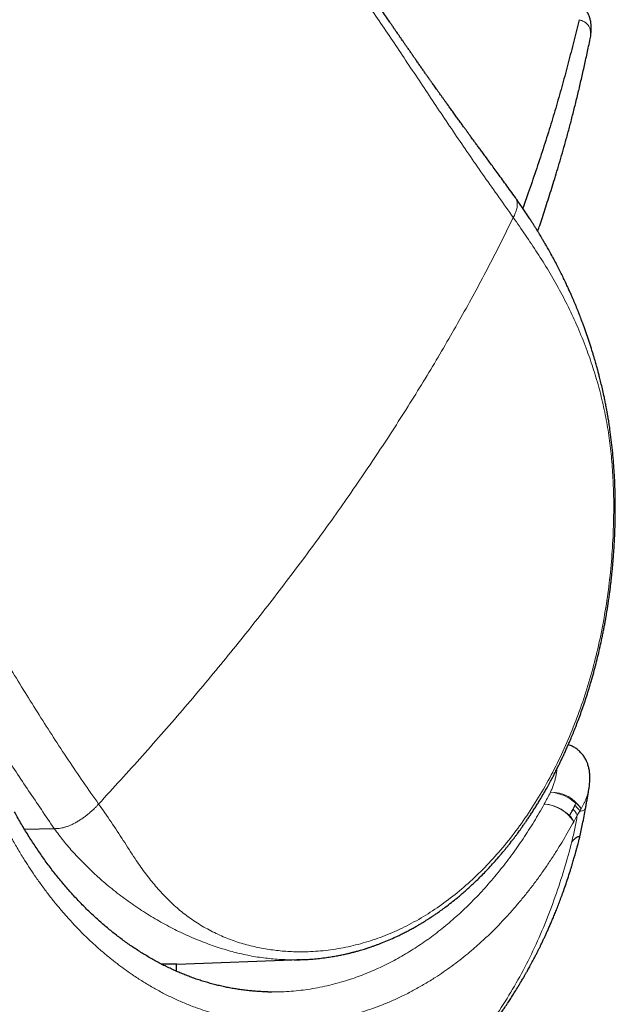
# Model space of a CAD drawing. Header units: millimetres. Extents: x 8 to 1329, y 12 to 1074.
# Tile 21 of 256: x 277 to 305, y 781 to 829. Entities that reach past the tile are written whole.
import ezdxf

# ---------------------------------------------------------------- set-up
doc = ezdxf.new("R2010")
doc.units = ezdxf.units.MM

msp = doc.modelspace()

# ---------------------------------------------------------------- linework, layer by layer
at = {"color": 7, "linetype": 'Continuous', "lineweight": 30}
for p, q in [((303.969, 791.742), (303.967, 791.731)), ((284.113, 783.288), (290.097, 783.503)), ((283.373, 783.287), (283.387, 783.286)), ((284.093, 782.943), (284.093, 783.288))]:
    msp.add_line(p, q, dxfattribs=at)
at = {"color": 252, "linetype": 'Continuous', "lineweight": 0}
for p, q in [((303.026, 790.441), (303.199, 790.745)), ((303.289, 790.923), (303.336, 791.031)), ((303.588, 790.762), (303.527, 790.648)), ((303.406, 790.459), (303.232, 790.146)), ((276.774, 789.786), (278.206, 789.82)), ((276.781, 789.773), (278.214, 789.809)), ((278.214, 789.809), (278.206, 789.82))]:
    msp.add_line(p, q, dxfattribs=at)
at = {"color": 7, "linetype": 'Continuous', "lineweight": 30, "flags": 128}
msp.add_lwpolyline([(289.549, 783.496), (289.578, 783.496), (289.584, 783.496), (289.585, 783.496), (289.585, 783.496), (289.585, 783.496), (289.585, 783.496), (289.585, 783.496)], dxfattribs=at)
at = {"color": 252, "linetype": 'Continuous', "lineweight": 0}
for centre, radius, start, end in [((280.375, 802.633), 24.395, 331.5108, 333.0171), ((302.149, 789.874), 1.691, 31.6637, 91.1737), ((301.948, 789.519), 2.053, 47.467, 85.3688), ((301.663, 789.139), 1.865, 32.715, 85.2889), ((301.648, 789.036), 1.969, 45.5628, 85.1025), ((280.74, 802.536), 25.357, 331.5108, 333.0171), ((302.848, 790.322), 0.861, 30.6955, 55.4532), ((302.339, 789.743), 0.979, 24.3154, 45.473)]:
    msp.add_arc(centre, radius, start, end, dxfattribs=at)
at = {"color": 7, "linetype": 'Continuous', "lineweight": 30}
for points, knots in [([(300.422, 820.21), (300.343, 820.32), (300.189, 820.535), (299.964, 820.845), (299.751, 821.137), (299.55, 821.411), (299.362, 821.667), (299.189, 821.901), (299.031, 822.115), (298.888, 822.309), (298.756, 822.488), (298.636, 822.652), (298.531, 822.795), (298.442, 822.916), (298.367, 823.019), (298.3, 823.111), (298.241, 823.192), (298.191, 823.26), (298.155, 823.309), (298.13, 823.343), (298.114, 823.365), (298.097, 823.389), (298.075, 823.418), (298.046, 823.458), (298.011, 823.507), (297.971, 823.561), (297.903, 823.655), (297.807, 823.787), (297.682, 823.959), (297.553, 824.138), (297.444, 824.288), (297.356, 824.41), (297.295, 824.494), (297.241, 824.57), (297.201, 824.626), (297.173, 824.664), (297.155, 824.689), (297.139, 824.711), (297.12, 824.738), (297.095, 824.773), (297.063, 824.817), (297.026, 824.869), (296.984, 824.928), (296.94, 824.988), (296.898, 825.048), (296.857, 825.106), (296.796, 825.191), (296.719, 825.299), (296.631, 825.422), (296.557, 825.527), (296.494, 825.615), (296.441, 825.691), (296.4, 825.748), (296.371, 825.79), (296.347, 825.823), (296.321, 825.86), (296.289, 825.905), (296.252, 825.958), (296.211, 826.016), (296.169, 826.076), (296.107, 826.164), (296.025, 826.28), (295.923, 826.426), (295.834, 826.552), (295.762, 826.656), (295.706, 826.735), (295.651, 826.814), (295.6, 826.887), (295.557, 826.949), (295.525, 826.995), (295.504, 827.025), (295.488, 827.048), (295.471, 827.073), (295.447, 827.107), (295.416, 827.151), (295.378, 827.207), (295.315, 827.297), (295.234, 827.414), (295.138, 827.551), (295.052, 827.676), (294.973, 827.79), (294.896, 827.901), (294.82, 828.012), (294.743, 828.123), (294.68, 828.214), (294.63, 828.286), (294.593, 828.34), (294.561, 828.387), (294.532, 828.43), (294.501, 828.473), (294.465, 828.526), (294.422, 828.589), (294.37, 828.665), (294.267, 828.814), (294.118, 829.032), (293.925, 829.312), (293.762, 829.55), (293.628, 829.745), (293.526, 829.894), (293.431, 830.033), (293.354, 830.146), (293.293, 830.235), (293.247, 830.303), (293.206, 830.362), (293.172, 830.412), (293.14, 830.458), (293.105, 830.509), (293.061, 830.573), (293.011, 830.647), (292.955, 830.728), (292.895, 830.817), (292.83, 830.911), (292.764, 831.008), (292.699, 831.104), (292.577, 831.281), (292.402, 831.538), (292.174, 831.872), (291.977, 832.161), (291.805, 832.413), (291.655, 832.633), (291.495, 832.867), (291.326, 833.115), (291.162, 833.356), (291.004, 833.588), (290.854, 833.809), (290.704, 834.029), (290.559, 834.242), (290.425, 834.438), (290.303, 834.618), (290.191, 834.783), (290.085, 834.938), (289.985, 835.085), (289.892, 835.223), (289.804, 835.352), (289.719, 835.477), (289.616, 835.629), (289.49, 835.815), (289.338, 836.039), (289.176, 836.279), (289.013, 836.52), (288.85, 836.761), (288.689, 837.001), (288.552, 837.204), (288.446, 837.363), (288.373, 837.471), (288.308, 837.569), (288.25, 837.655), (288.203, 837.725), (288.167, 837.779), (288.139, 837.82), (288.115, 837.856), (288.095, 837.886), (288.079, 837.911), (288.066, 837.93), (288.056, 837.945), (288.047, 837.958), (288.037, 837.974), (288.019, 838), (287.991, 838.042), (287.952, 838.102), (287.901, 838.177), (287.844, 838.263), (287.78, 838.36), (287.71, 838.465), (287.631, 838.583), (287.545, 838.713), (287.451, 838.855), (287.386, 838.954), (287.352, 839.005)], [0, 0, 0, 0, 0.01647, 0.032079, 0.04683, 0.060726, 0.073767, 0.085955, 0.096666, 0.106621, 0.115819, 0.124262, 0.131951, 0.137783, 0.143093, 0.147879, 0.152097, 0.155622, 0.158449, 0.159787, 0.160882, 0.161929, 0.163473, 0.165546, 0.168149, 0.1711, 0.17405, 0.18298, 0.191834, 0.201113, 0.211061, 0.215651, 0.220311, 0.224352, 0.227575, 0.229183, 0.230468, 0.231455, 0.232778, 0.234705, 0.236981, 0.239756, 0.242995, 0.246257, 0.249413, 0.252461, 0.255403, 0.262941, 0.269671, 0.274996, 0.279667, 0.283675, 0.28702, 0.288804, 0.290362, 0.292262, 0.29468, 0.297588, 0.300692, 0.303916, 0.307259, 0.314651, 0.322467, 0.330589, 0.334766, 0.339019, 0.343349, 0.347388, 0.350703, 0.353295, 0.354632, 0.355645, 0.356872, 0.358673, 0.361048, 0.363997, 0.3675, 0.375448, 0.382767, 0.389458, 0.395519, 0.400952, 0.407316, 0.413258, 0.418792, 0.421918, 0.424875, 0.427423, 0.429498, 0.431678, 0.434453, 0.437856, 0.441888, 0.446549, 0.461784, 0.476774, 0.491514, 0.500051, 0.508096, 0.515534, 0.522367, 0.526273, 0.529947, 0.533184, 0.535842, 0.537921, 0.540663, 0.544088, 0.548193, 0.552435, 0.557221, 0.562407, 0.567595, 0.572762, 0.577908, 0.596113, 0.614049, 0.631748, 0.642871, 0.65473, 0.667326, 0.680658, 0.694727, 0.706298, 0.718323, 0.730426, 0.741957, 0.752902, 0.762292, 0.771204, 0.779637, 0.787593, 0.79507, 0.80207, 0.808649, 0.815407, 0.826716, 0.838867, 0.851859, 0.865691, 0.878087, 0.891088, 0.904693, 0.911143, 0.917031, 0.922321, 0.927012, 0.931106, 0.93365, 0.935893, 0.937834, 0.939473, 0.940811, 0.941848, 0.942583, 0.943229, 0.943992, 0.945127, 0.947525, 0.950759, 0.954829, 0.959734, 0.964796, 0.970518, 0.976899, 0.98394, 0.991641, 1, 1, 1, 1]), ([(304.015, 827.79), (304.015, 827.792), (304.025, 827.835), (304.04, 827.919), (304.059, 828.042), (304.07, 828.155), (304.077, 828.262), (304.08, 828.362), (304.077, 828.459), (304.07, 828.553), (304.058, 828.644), (304.042, 828.732), (304.021, 828.817), (304, 828.889), (303.979, 828.946), (303.962, 828.991), (303.937, 829.047), (303.905, 829.113), (303.861, 829.188), (303.813, 829.259), (303.76, 829.327), (303.703, 829.391), (303.642, 829.451), (303.578, 829.507), (303.51, 829.559), (303.439, 829.606), (303.365, 829.648), (303.288, 829.686), (303.209, 829.72), (303.134, 829.746), (303.068, 829.765), (303.001, 829.781), (302.948, 829.792), (302.914, 829.797), (302.908, 829.798)], [0, 0, 0, 0, 0.002141, 0.053141, 0.102325, 0.149877, 0.189921, 0.230061, 0.268134, 0.304709, 0.34006, 0.374419, 0.407971, 0.440871, 0.459852, 0.477667, 0.494964, 0.527406, 0.559714, 0.591862, 0.623888, 0.655825, 0.687711, 0.719588, 0.751497, 0.783482, 0.815587, 0.847855, 0.880332, 0.91306, 0.936997, 0.959512, 0.993208, 1, 1, 1, 1]), ([(303.49, 828.775), (303.405, 828.429), (303.235, 827.737), (302.97, 826.7), (302.694, 825.667), (302.404, 824.64), (302.091, 823.601), (301.759, 822.55), (301.408, 821.488), (301.081, 820.536), (300.867, 819.94), (300.779, 819.694)], [0, 0, 0, 0, 0.112344, 0.224746, 0.337169, 0.449611, 0.562095, 0.680414, 0.798783, 0.917197, 1, 1, 1, 1]), ([(301.498, 818.587), (301.53, 818.682), (301.606, 818.904), (301.726, 819.261), (301.86, 819.669), (301.999, 820.1), (302.141, 820.546), (302.284, 821.007), (302.428, 821.481), (302.576, 821.977), (302.725, 822.496), (302.877, 823.037), (303.031, 823.601), (303.184, 824.187), (303.337, 824.796), (303.49, 825.427), (303.64, 826.075), (303.788, 826.739), (303.91, 827.3), (303.982, 827.642), (304.007, 827.757)], [0, 0, 0, 0, 0.031589, 0.074302, 0.119585, 0.167443, 0.217881, 0.267806, 0.320038, 0.374585, 0.431456, 0.49064, 0.55211, 0.61583, 0.681759, 0.749831, 0.819943, 0.890672, 0.963122, 1, 1, 1, 1]), ([(304.006, 827.757), (304.009, 827.768), (304.012, 827.779), (304.014, 827.79), (304.014, 827.79)], [0, 0, 0, 0, 0.976992, 1, 1, 1, 1]), ([(289.764, 783.494), (289.861, 783.495), (290.06, 783.496), (290.362, 783.509), (290.673, 783.53), (290.993, 783.56), (291.256, 783.593), (291.459, 783.623), (291.596, 783.645), (291.727, 783.667), (291.849, 783.689), (291.961, 783.711), (292.069, 783.733), (292.171, 783.755), (292.266, 783.776), (292.348, 783.795), (292.417, 783.811), (292.473, 783.825), (292.521, 783.837), (292.564, 783.848), (292.611, 783.86), (292.667, 783.874), (292.737, 783.893), (292.82, 783.916), (292.918, 783.943), (293.028, 783.976), (293.153, 784.014), (293.29, 784.057), (293.435, 784.105), (293.584, 784.157), (293.731, 784.21), (293.876, 784.264), (294.083, 784.344), (294.347, 784.454), (294.631, 784.58), (294.871, 784.695), (295.071, 784.794), (295.265, 784.894), (295.451, 784.995), (295.625, 785.092), (295.786, 785.185), (295.91, 785.26), (296.004, 785.317), (296.069, 785.358), (296.131, 785.396), (296.189, 785.433), (296.242, 785.467), (296.286, 785.496), (296.32, 785.518), (296.345, 785.534), (296.369, 785.55), (296.398, 785.569), (296.439, 785.596), (296.492, 785.632), (296.558, 785.677), (296.636, 785.731), (296.725, 785.793), (296.825, 785.864), (296.933, 785.943), (297.109, 786.073), (297.342, 786.251), (297.599, 786.459), (297.817, 786.643), (298, 786.801), (298.174, 786.957), (298.34, 787.111), (298.519, 787.28), (298.715, 787.471), (298.932, 787.691), (299.157, 787.927), (299.389, 788.181), (299.581, 788.398), (299.732, 788.574), (299.838, 788.7), (299.938, 788.822), (300.029, 788.934), (300.109, 789.034), (300.179, 789.122), (300.237, 789.197), (300.286, 789.26), (300.326, 789.312), (300.358, 789.354), (300.387, 789.392), (300.417, 789.432), (300.452, 789.479), (300.494, 789.536), (300.547, 789.607), (300.612, 789.696), (300.69, 789.803), (300.776, 789.925), (300.869, 790.057), (300.966, 790.198), (301.067, 790.347), (301.174, 790.51), (301.287, 790.683), (301.401, 790.863), (301.512, 791.042), (301.618, 791.217), (301.739, 791.42), (301.872, 791.651), (302.014, 791.905), (302.145, 792.146), (302.265, 792.372), (302.374, 792.584), (302.473, 792.781), (302.56, 792.958), (302.639, 793.122), (302.715, 793.283), (302.794, 793.454), (302.877, 793.636), (302.962, 793.829), (303.057, 794.049), (303.162, 794.298), (303.275, 794.577), (303.392, 794.874), (303.511, 795.189), (303.63, 795.521), (303.749, 795.864), (303.863, 796.211), (303.972, 796.557), (304.083, 796.93), (304.196, 797.33), (304.308, 797.754), (304.411, 798.169), (304.505, 798.574), (304.579, 798.913), (304.635, 799.188), (304.677, 799.398), (304.715, 799.597), (304.749, 799.782), (304.779, 799.951), (304.805, 800.102), (304.825, 800.224), (304.841, 800.32), (304.852, 800.39), (304.862, 800.449), (304.869, 800.495), (304.875, 800.537), (304.883, 800.589), (304.894, 800.661), (304.908, 800.754), (304.925, 800.868), (304.944, 801.002), (304.965, 801.158), (304.988, 801.335), (305.012, 801.533), (305.038, 801.752), (305.064, 801.987), (305.088, 802.229), (305.117, 802.536), (305.147, 802.899), (305.176, 803.312), (305.198, 803.704), (305.214, 804.072), (305.225, 804.417), (305.232, 804.719), (305.235, 804.98), (305.236, 805.209), (305.236, 805.438), (305.234, 805.671), (305.229, 805.909), (305.221, 806.22), (305.207, 806.607), (305.181, 807.073), (305.146, 807.554), (305.101, 808.047), (305.045, 808.55), (304.994, 808.935), (304.956, 809.196), (304.936, 809.325), (304.918, 809.442), (304.901, 809.543), (304.887, 809.624), (304.877, 809.687), (304.868, 809.734), (304.862, 809.772), (304.856, 809.804), (304.85, 809.838), (304.842, 809.883), (304.831, 809.947), (304.815, 810.028), (304.797, 810.127), (304.768, 810.274), (304.731, 810.461), (304.678, 810.714), (304.616, 810.989), (304.547, 811.283), (304.492, 811.504), (304.452, 811.66), (304.428, 811.752), (304.406, 811.833), (304.389, 811.9), (304.373, 811.958), (304.354, 812.025), (304.33, 812.114), (304.298, 812.229), (304.259, 812.365), (304.213, 812.519), (304.164, 812.682), (304.091, 812.921), (303.992, 813.229), (303.886, 813.543), (303.799, 813.791), (303.734, 813.972), (303.672, 814.142), (303.614, 814.295), (303.563, 814.43), (303.517, 814.547), (303.481, 814.641), (303.452, 814.714), (303.429, 814.77), (303.408, 814.823), (303.385, 814.879), (303.359, 814.943), (303.329, 815.014), (303.292, 815.105), (303.244, 815.218), (303.186, 815.354), (303.121, 815.503), (303.045, 815.675), (302.956, 815.871), (302.855, 816.088), (302.746, 816.318), (302.627, 816.561), (302.5, 816.814), (302.312, 817.176), (302.144, 817.486), (302, 817.74), (301.943, 817.84), (301.893, 817.927), (301.851, 817.999), (301.819, 818.054), (301.795, 818.094), (301.777, 818.126), (301.758, 818.158), (301.733, 818.199), (301.703, 818.251), (301.662, 818.318), (301.611, 818.404), (301.547, 818.508), (301.476, 818.623), (301.397, 818.75), (301.311, 818.887), (301.217, 819.034), (301.112, 819.196), (300.995, 819.374), (300.865, 819.568), (300.726, 819.773), (300.578, 819.989), (300.475, 820.134), (300.422, 820.209)], [0, 0, 0, 0, 0.007796, 0.015899, 0.024309, 0.033026, 0.04205, 0.045901, 0.04976, 0.053389, 0.056754, 0.059856, 0.062694, 0.065695, 0.068331, 0.070604, 0.072512, 0.074057, 0.07532, 0.076499, 0.077669, 0.079229, 0.081174, 0.083503, 0.086218, 0.089318, 0.092802, 0.096671, 0.100875, 0.105092, 0.109262, 0.113386, 0.117463, 0.126889, 0.136055, 0.141974, 0.14778, 0.153473, 0.159017, 0.164187, 0.168945, 0.173292, 0.175363, 0.177326, 0.179181, 0.180927, 0.182565, 0.18396, 0.184954, 0.185636, 0.186259, 0.187148, 0.188302, 0.189968, 0.191991, 0.194369, 0.197103, 0.200192, 0.203631, 0.207156, 0.21655, 0.225508, 0.231639, 0.237548, 0.243234, 0.248699, 0.254009, 0.261034, 0.26842, 0.276165, 0.28427, 0.292735, 0.296573, 0.30048, 0.304207, 0.307557, 0.310532, 0.313087, 0.315279, 0.317109, 0.318576, 0.319753, 0.320747, 0.321871, 0.323189, 0.324794, 0.326687, 0.329288, 0.332288, 0.335689, 0.33949, 0.343222, 0.347272, 0.351641, 0.356328, 0.361155, 0.365832, 0.370354, 0.374722, 0.381508, 0.387884, 0.393851, 0.39941, 0.40456, 0.409301, 0.413635, 0.417285, 0.421054, 0.425064, 0.429315, 0.433807, 0.438539, 0.444534, 0.450876, 0.457564, 0.464598, 0.471977, 0.479558, 0.487168, 0.494618, 0.501907, 0.511114, 0.52005, 0.528716, 0.537112, 0.545239, 0.549683, 0.554039, 0.558151, 0.561919, 0.565343, 0.568423, 0.571158, 0.57276, 0.574214, 0.575426, 0.576306, 0.577007, 0.577966, 0.579462, 0.581353, 0.58364, 0.586322, 0.589466, 0.593021, 0.596988, 0.601366, 0.606154, 0.611053, 0.615823, 0.624485, 0.632687, 0.640429, 0.647711, 0.654533, 0.660895, 0.665572, 0.670005, 0.674492, 0.67909, 0.6838, 0.688622, 0.69751, 0.706753, 0.716312, 0.726121, 0.736183, 0.746499, 0.74931, 0.751971, 0.754325, 0.756371, 0.758109, 0.759259, 0.760219, 0.760989, 0.761569, 0.762136, 0.763059, 0.76435, 0.766008, 0.768034, 0.770387, 0.775014, 0.779486, 0.785965, 0.792069, 0.797709, 0.799794, 0.801793, 0.803512, 0.804888, 0.805957, 0.807177, 0.80914, 0.811563, 0.814445, 0.817788, 0.821338, 0.824864, 0.83308, 0.841162, 0.845234, 0.849267, 0.853028, 0.856399, 0.85938, 0.86197, 0.864169, 0.865644, 0.866836, 0.86792, 0.869179, 0.870614, 0.872228, 0.87402, 0.876775, 0.879866, 0.883295, 0.88702, 0.891742, 0.896775, 0.902117, 0.907771, 0.913736, 0.919977, 0.933443, 0.936094, 0.938626, 0.940778, 0.94254, 0.943913, 0.944897, 0.945534, 0.946281, 0.947313, 0.948599, 0.95014, 0.952404, 0.955052, 0.958003, 0.961235, 0.964748, 0.968542, 0.972616, 0.97742, 0.982561, 0.988039, 0.993853, 1, 1, 1, 1]), ([(303.969, 791.742), (303.975, 791.779), (303.987, 791.858), (304.001, 791.983), (304.011, 792.109), (304.014, 792.231), (304.012, 792.343), (304.006, 792.45), (303.995, 792.553), (303.979, 792.652), (303.959, 792.748), (303.935, 792.84), (303.909, 792.923), (303.88, 792.999), (303.85, 793.07), (303.812, 793.147), (303.768, 793.226), (303.716, 793.306), (303.66, 793.381), (303.599, 793.453), (303.534, 793.52), (303.466, 793.582), (303.394, 793.639), (303.319, 793.691), (303.242, 793.738), (303.161, 793.78), (303.079, 793.816), (303.015, 793.84), (302.979, 793.85), (302.972, 793.852)], [0, 0, 0, 0, 0.045361, 0.096369, 0.151632, 0.198743, 0.243772, 0.286898, 0.328328, 0.368269, 0.406923, 0.444474, 0.48109, 0.509626, 0.539526, 0.570796, 0.607541, 0.644005, 0.680101, 0.71583, 0.751209, 0.78626, 0.821013, 0.855499, 0.889755, 0.923817, 0.957723, 0.991514, 1, 1, 1, 1]), ([(303.803, 790.783), (303.815, 790.85), (303.839, 790.983), (303.873, 791.181), (303.906, 791.374), (303.937, 791.556), (303.957, 791.674), (303.967, 791.731)], [0, 0, 0, 0, 0.213244, 0.426091, 0.628354, 0.82039, 1, 1, 1, 1]), ([(288.498, 781.948), (288.427, 781.95), (288.273, 781.954), (288.035, 781.967), (287.783, 781.985), (287.532, 782.01), (287.281, 782.04), (287.03, 782.076), (286.781, 782.118), (286.531, 782.165), (286.283, 782.218), (286.034, 782.277), (285.787, 782.341), (285.541, 782.411), (285.295, 782.486), (285.051, 782.567), (284.808, 782.653), (284.566, 782.745), (284.325, 782.842), (284.085, 782.945), (283.846, 783.054), (283.608, 783.167), (283.372, 783.286), (283.137, 783.411), (282.903, 783.541), (282.672, 783.675), (282.443, 783.815), (282.214, 783.96), (281.987, 784.111), (281.761, 784.267), (281.536, 784.428), (281.314, 784.594), (281.094, 784.765), (280.877, 784.939), (280.662, 785.119), (280.449, 785.303), (280.236, 785.494), (280.026, 785.689), (279.819, 785.888), (279.613, 786.093), (279.41, 786.301), (279.209, 786.515), (279.01, 786.734), (278.814, 786.956), (278.621, 787.183), (278.43, 787.414), (278.242, 787.65), (278.055, 787.891), (277.871, 788.136), (277.69, 788.386), (277.512, 788.639), (277.337, 788.896), (277.166, 789.156), (276.997, 789.42), (276.832, 789.688), (276.668, 789.96), (276.509, 790.236), (276.383, 790.458), (276.313, 790.589), (276.293, 790.625)], [0, 0, 0, 0, 0.015102, 0.033165, 0.051242, 0.069335, 0.087416, 0.1054, 0.123404, 0.141419, 0.159438, 0.177452, 0.195451, 0.213428, 0.231374, 0.249297, 0.267156, 0.285108, 0.303029, 0.320925, 0.338802, 0.356666, 0.374525, 0.392384, 0.410243, 0.428046, 0.445727, 0.463478, 0.481276, 0.4991, 0.516926, 0.534724, 0.552471, 0.570147, 0.587558, 0.605292, 0.622995, 0.640673, 0.658334, 0.675985, 0.693634, 0.711287, 0.728949, 0.746629, 0.764204, 0.781779, 0.799413, 0.817089, 0.834785, 0.852485, 0.870163, 0.887801, 0.905385, 0.922816, 0.940439, 0.958038, 0.975621, 0.993194, 1, 1, 1, 1]), ([(303.523, 789.41), (303.57, 789.618), (303.67, 790.074), (303.756, 790.534), (303.802, 790.783)], [0, 0, 0, 0, 0.4583906, 1, 1, 1, 1]), ([(292.134, 773.617), (292.159, 773.634), (292.212, 773.669), (292.293, 773.722), (292.373, 773.775), (292.447, 773.825), (292.51, 773.868), (292.561, 773.902), (292.602, 773.93), (292.641, 773.957), (292.682, 773.985), (292.729, 774.017), (292.788, 774.058), (292.86, 774.108), (292.945, 774.167), (293.034, 774.23), (293.121, 774.292), (293.198, 774.347), (293.265, 774.395), (293.329, 774.441), (293.403, 774.495), (293.493, 774.561), (293.597, 774.638), (293.703, 774.717), (293.805, 774.794), (293.902, 774.868), (293.986, 774.932), (294.054, 774.984), (294.1, 775.02), (294.137, 775.048), (294.169, 775.074), (294.205, 775.102), (294.247, 775.134), (294.303, 775.178), (294.375, 775.236), (294.465, 775.308), (294.566, 775.389), (294.674, 775.477), (294.788, 775.57), (294.893, 775.658), (294.989, 775.739), (295.075, 775.811), (295.16, 775.884), (295.241, 775.953), (295.311, 776.014), (295.372, 776.068), (295.445, 776.132), (295.535, 776.211), (295.645, 776.309), (295.762, 776.415), (295.872, 776.516), (295.973, 776.609), (296.057, 776.688), (296.136, 776.761), (296.202, 776.824), (296.252, 776.872), (296.291, 776.909), (296.326, 776.943), (296.365, 776.98), (296.413, 777.026), (296.469, 777.081), (296.531, 777.142), (296.598, 777.207), (296.667, 777.276), (296.737, 777.346), (296.807, 777.417), (296.879, 777.489), (296.949, 777.561), (297.011, 777.624), (297.061, 777.676), (297.098, 777.714), (297.129, 777.747), (297.165, 777.785), (297.214, 777.836), (297.281, 777.907), (297.361, 777.992), (297.448, 778.086), (297.538, 778.183), (297.628, 778.283), (297.72, 778.384), (297.811, 778.487), (297.897, 778.584), (297.971, 778.669), (298.032, 778.739), (298.079, 778.794), (298.118, 778.839), (298.157, 778.885), (298.203, 778.94), (298.258, 779.005), (298.32, 779.078), (298.382, 779.153), (298.446, 779.23), (298.507, 779.305), (298.566, 779.377), (298.63, 779.457), (298.699, 779.543), (298.771, 779.635), (298.838, 779.72), (298.9, 779.799), (298.958, 779.875), (299.019, 779.953), (299.089, 780.047), (299.173, 780.157), (299.268, 780.285), (299.367, 780.42), (299.467, 780.558), (299.568, 780.699), (299.658, 780.827), (299.735, 780.939), (299.799, 781.03), (299.856, 781.114), (299.906, 781.189), (299.95, 781.253), (299.988, 781.311), (300.029, 781.373), (300.078, 781.446), (300.137, 781.536), (300.201, 781.635), (300.268, 781.739), (300.336, 781.845), (300.433, 782.001), (300.56, 782.205), (300.68, 782.406), (300.766, 782.551), (300.816, 782.637), (300.861, 782.714), (300.899, 782.781), (300.933, 782.842), (300.968, 782.903), (301.009, 782.976), (301.057, 783.063), (301.114, 783.164), (301.174, 783.276), (301.237, 783.392), (301.304, 783.519), (301.375, 783.656), (301.451, 783.802), (301.523, 783.946), (301.592, 784.084), (301.653, 784.208), (301.705, 784.317), (301.759, 784.43), (301.819, 784.558), (301.889, 784.708), (301.963, 784.871), (302.042, 785.048), (302.127, 785.242), (302.215, 785.448), (302.305, 785.666), (302.399, 785.897), (302.496, 786.143), (302.596, 786.406), (302.7, 786.69), (302.81, 786.998), (302.922, 787.328), (303.014, 787.61), (303.084, 787.832), (303.131, 787.985), (303.173, 788.124), (303.21, 788.251), (303.243, 788.362), (303.271, 788.459), (303.294, 788.543), (303.314, 788.615), (303.331, 788.674), (303.344, 788.723), (303.353, 788.755), (303.359, 788.776), (303.363, 788.792), (303.37, 788.817), (303.381, 788.856), (303.395, 788.911), (303.416, 788.989), (303.443, 789.092), (303.477, 789.223), (303.505, 789.331), (303.521, 789.396), (303.524, 789.409)], [0, 0, 0, 0, 0.004789, 0.010086, 0.015608, 0.020596, 0.024841, 0.028075, 0.03068, 0.033015, 0.035695, 0.03873, 0.042116, 0.047103, 0.05258, 0.058549, 0.064495, 0.069531, 0.073665, 0.077687, 0.081965, 0.08823, 0.095247, 0.102495, 0.109194, 0.115457, 0.12174, 0.125804, 0.128903, 0.130995, 0.13303, 0.135427, 0.138185, 0.141304, 0.146603, 0.152699, 0.15955, 0.166844, 0.174517, 0.182567, 0.188202, 0.194008, 0.199986, 0.205611, 0.21038, 0.21437, 0.218292, 0.22541, 0.23289, 0.24104, 0.249928, 0.255892, 0.262126, 0.267787, 0.27245, 0.276113, 0.278571, 0.280746, 0.283522, 0.286911, 0.290913, 0.295442, 0.300329, 0.30529, 0.310324, 0.315432, 0.320612, 0.325867, 0.330844, 0.334123, 0.336836, 0.338984, 0.340978, 0.344867, 0.349811, 0.35581, 0.362648, 0.369355, 0.375816, 0.383115, 0.390072, 0.396687, 0.402756, 0.407108, 0.410711, 0.413567, 0.416142, 0.419755, 0.424486, 0.428988, 0.434118, 0.43921, 0.444078, 0.448723, 0.453144, 0.45948, 0.465301, 0.470701, 0.475701, 0.480311, 0.485137, 0.490548, 0.49783, 0.505932, 0.514337, 0.522846, 0.531459, 0.540176, 0.546105, 0.551743, 0.556787, 0.561236, 0.56509, 0.568351, 0.571563, 0.576089, 0.581455, 0.5875, 0.59364, 0.599824, 0.606052, 0.620828, 0.635409, 0.640652, 0.645653, 0.650043, 0.653815, 0.656981, 0.6603, 0.664213, 0.669206, 0.674921, 0.68131, 0.68781, 0.694253, 0.702388, 0.710428, 0.718373, 0.726048, 0.732836, 0.738686, 0.743596, 0.751213, 0.759265, 0.767856, 0.777285, 0.787568, 0.798704, 0.809986, 0.822053, 0.834898, 0.84851, 0.862872, 0.878903, 0.895735, 0.913349, 0.921671, 0.929335, 0.936324, 0.942643, 0.948296, 0.953039, 0.957193, 0.960758, 0.963738, 0.966134, 0.967947, 0.968635, 0.969216, 0.970359, 0.972308, 0.975061, 0.978618, 0.983943, 0.990419, 0.998043, 1, 1, 1, 1]), ([(303.523, 789.409), (303.524, 789.411), (303.526, 789.415), (303.52, 789.422), (303.508, 789.428), (303.485, 789.43), (303.439, 789.419), (303.356, 789.374), (303.257, 789.299), (303.183, 789.218), (303.146, 789.178)], [0, 0, 0, 0, 0.057994, 0.165333, 0.256643, 0.33223, 0.524624, 0.695675, 0.85153, 1, 1, 1, 1]), ([(289.517, 783.497), (289.517, 783.497), (289.517, 783.497), (289.517, 783.497), (289.517, 783.497), (289.52, 783.497), (289.531, 783.497), (289.541, 783.496), (289.549, 783.496)], [0, 0, 0, 0, 0.000247, 0.001009, 0.003821, 0.032227, 0.282203, 1, 1, 1, 1]), ([(284.113, 783.289), (283.999, 783.285), (283.757, 783.278), (283.515, 783.283), (283.387, 783.286)], [0, 0, 0, 0, 0.468594, 1, 1, 1, 1]), ([(288.493, 781.948), (288.494, 781.948), (288.562, 781.945), (288.631, 781.946), (288.698, 781.948)], [0, 0, 0, 0, 0.016139, 1, 1, 1, 1])]:
    msp.add_open_spline(points, degree=3, knots=knots, dxfattribs=at)
at = {"color": 252, "linetype": 'Continuous', "lineweight": 0}
for points, knots in [([(287.247, 838.312), (287.569, 837.841), (288.213, 836.9), (289.196, 835.486), (290.186, 834.064), (291.058, 832.809), (291.81, 831.721), (292.44, 830.806), (293.071, 829.884), (293.705, 828.952), (294.339, 828.011), (294.977, 827.06), (295.619, 826.099), (296.267, 825.128), (296.922, 824.147), (297.585, 823.164), (298.255, 822.182), (298.935, 821.204), (299.627, 820.227), (300.09, 819.571), (300.322, 819.244)], [0, 0, 0, 0, 0.0784, 0.1568, 0.2352, 0.313601, 0.362881, 0.412161, 0.46144, 0.51072, 0.560001, 0.609282, 0.658561, 0.707839, 0.75712, 0.8064, 0.8548, 0.9032, 0.951599, 1, 1, 1, 1]), ([(304.014, 827.79), (304.024, 827.839), (304.04, 827.927), (304.049, 828.041), (304.049, 828.136), (304.04, 828.226), (304.021, 828.317), (303.987, 828.414), (303.943, 828.492), (303.894, 828.553), (303.851, 828.596), (303.802, 828.635), (303.742, 828.675), (303.67, 828.713), (303.583, 828.747), (303.521, 828.764), (303.489, 828.772)], [0, 0, 0, 0, 0.106846, 0.188804, 0.257412, 0.326273, 0.407087, 0.4884, 0.586867, 0.637987, 0.689314, 0.74086, 0.792589, 0.861082, 0.929957, 1, 1, 1, 1]), ([(300.322, 819.244), (300.339, 819.279), (300.374, 819.352), (300.422, 819.462), (300.463, 819.572), (300.494, 819.683), (300.512, 819.792), (300.517, 819.899), (300.508, 820.001), (300.484, 820.094), (300.455, 820.164), (300.428, 820.198), (300.421, 820.208)], [0, 0, 0, 0, 0.0955824, 0.1931129, 0.2937571, 0.3980063, 0.5057592, 0.6163928, 0.7288759, 0.841928, 0.9542102, 1, 1, 1, 1]), ([(280.349, 790.997), (281.059, 791.77), (282.478, 793.318), (284.518, 795.659), (286.486, 798.012), (288.375, 800.376), (290.182, 802.746), (291.904, 805.118), (293.538, 807.491), (295.082, 809.86), (296.536, 812.224), (297.896, 814.578), (299.168, 816.921), (299.938, 818.469), (300.322, 819.244)], [0, 0, 0, 0, 0.083285, 0.166609, 0.249933, 0.333251, 0.416634, 0.499952, 0.583236, 0.66657, 0.749918, 0.83328, 0.916646, 1, 1, 1, 1]), ([(300.322, 819.244), (300.518, 818.964), (300.91, 818.403), (301.483, 817.546), (302.035, 816.667), (302.556, 815.76), (303.039, 814.818), (303.484, 813.841), (303.87, 812.871), (304.2, 811.912), (304.476, 810.968), (304.709, 809.998), (304.895, 809.004), (305.03, 807.992), (305.116, 806.967), (305.159, 805.936), (305.163, 804.788), (305.118, 803.526), (305.009, 802.157), (304.84, 800.799), (304.611, 799.46), (304.323, 798.144), (303.974, 796.857), (303.567, 795.606), (303.102, 794.396), (302.582, 793.231), (302.01, 792.115), (301.389, 791.055), (300.72, 790.053), (300.006, 789.115), (299.251, 788.244), (298.457, 787.442), (297.629, 786.714), (296.77, 786.063), (295.882, 785.493), (294.969, 785.006), (294.037, 784.605), (293.089, 784.289), (292.129, 784.06), (291.162, 783.918), (290.272, 783.868), (289.463, 783.888), (288.738, 783.958), (288.019, 784.08), (287.307, 784.254), (286.606, 784.489), (285.921, 784.791), (285.254, 785.159), (284.631, 785.575), (284.056, 786.04), (283.529, 786.547), (283.028, 787.106), (282.552, 787.712), (282.055, 788.428), (281.533, 789.247), (280.954, 790.136), (280.551, 790.71), (280.349, 790.997)], [0, 0, 0, 0, 0.017858, 0.035718, 0.053574, 0.071434, 0.089295, 0.107149, 0.125002, 0.140631, 0.156258, 0.171879, 0.187508, 0.203133, 0.218753, 0.234382, 0.250011, 0.270841, 0.291674, 0.312507, 0.333339, 0.354169, 0.375003, 0.395839, 0.416671, 0.437503, 0.458336, 0.479169, 0.500002, 0.520835, 0.541668, 0.562501, 0.583333, 0.604165, 0.625, 0.645834, 0.666666, 0.687497, 0.70833, 0.729162, 0.749994, 0.765621, 0.781248, 0.796874, 0.812498, 0.828122, 0.843746, 0.85937, 0.874999, 0.888997, 0.902993, 0.916993, 0.930996, 0.944993, 0.963331, 0.981664, 1, 1, 1, 1]), ([(280.349, 790.997), (280.1, 791.35), (279.602, 792.057), (278.879, 793.128), (278.172, 794.205), (277.48, 795.288), (276.801, 796.376), (276.096, 797.532), (275.368, 798.757), (274.621, 800.053), (273.893, 801.352), (273.21, 802.608), (272.569, 803.82), (271.969, 804.987), (271.386, 806.156), (270.819, 807.326), (270.269, 808.498), (269.736, 809.67), (269.219, 810.843), (268.89, 811.624), (268.725, 812.015)], [0, 0, 0, 0, 0.052267, 0.104533, 0.1568, 0.209068, 0.261335, 0.3136, 0.3752, 0.436799, 0.498398, 0.559998, 0.614998, 0.669999, 0.725, 0.78, 0.835, 0.889999, 0.944999, 1, 1, 1, 1]), ([(266.578, 810.838), (266.854, 810.176), (267.405, 808.851), (268.303, 806.867), (269.249, 804.886), (270.248, 802.91), (271.296, 800.938), (272.371, 799.01), (273.474, 797.126), (274.597, 795.287), (275.765, 793.456), (276.974, 791.631), (277.795, 790.424), (278.206, 789.82)], [0, 0, 0, 0, 0.093297, 0.186613, 0.27995, 0.373301, 0.466661, 0.560018, 0.648038, 0.736051, 0.824048, 0.912031, 1, 1, 1, 1]), ([(302.114, 791.565), (302.141, 791.626), (302.196, 791.749), (302.265, 791.933), (302.324, 792.118), (302.37, 792.301), (302.402, 792.48), (302.417, 792.605), (302.419, 792.668), (302.419, 792.674)], [0, 0, 0, 0, 0.163376, 0.327526, 0.491865, 0.655953, 0.819521, 0.982509, 1, 1, 1, 1]), ([(303.967, 791.731), (303.96, 791.696), (303.946, 791.622), (303.916, 791.507), (303.879, 791.386), (303.834, 791.264), (303.783, 791.14), (303.725, 791.015), (303.661, 790.888), (303.612, 790.804), (303.588, 790.762)], [0, 0, 0, 0, 0.1111286, 0.2357569, 0.3606176, 0.4869503, 0.6139238, 0.741098, 0.8704522, 1, 1, 1, 1]), ([(278.214, 789.809), (278.251, 789.81), (278.326, 789.812), (278.444, 789.821), (278.57, 789.841), (278.705, 789.873), (278.848, 789.92), (278.999, 789.981), (279.154, 790.054), (279.311, 790.14), (279.467, 790.235), (279.619, 790.338), (279.764, 790.446), (279.9, 790.556), (280.026, 790.668), (280.141, 790.778), (280.248, 790.888), (280.315, 790.961), (280.349, 790.997)], [0, 0, 0, 0, 0.057212, 0.115056, 0.174046, 0.234635, 0.297126, 0.361572, 0.427723, 0.495058, 0.562858, 0.630319, 0.696674, 0.7613, 0.823825, 0.884187, 0.942678, 1, 1, 1, 1]), ([(288.698, 781.948), (288.778, 781.947), (289.012, 781.945), (289.398, 781.962), (289.857, 781.996), (290.316, 782.05), (290.779, 782.122), (291.247, 782.215), (291.718, 782.328), (292.188, 782.461), (292.631, 782.605), (293.047, 782.757), (293.435, 782.913), (293.822, 783.083), (294.203, 783.265), (294.579, 783.46), (294.95, 783.666), (295.318, 783.884), (295.679, 784.114), (296.034, 784.354), (296.382, 784.603), (296.726, 784.865), (297.065, 785.137), (297.399, 785.42), (297.731, 785.717), (298.063, 786.03), (298.395, 786.358), (298.722, 786.699), (299.04, 787.048), (299.352, 787.407), (299.655, 787.774), (299.953, 788.151), (300.242, 788.536), (300.523, 788.927), (300.796, 789.325), (301.062, 789.731), (301.321, 790.146), (301.573, 790.567), (301.735, 790.854), (301.816, 790.997)], [0, 0, 0, 0, 0.016077, 0.046614, 0.077151, 0.107785, 0.138419, 0.170155, 0.20189, 0.233735, 0.265579, 0.292328, 0.319078, 0.345892, 0.372706, 0.399047, 0.425388, 0.45179, 0.478193, 0.503998, 0.529802, 0.555665, 0.581528, 0.607152, 0.63279, 0.659539, 0.686288, 0.713103, 0.739917, 0.766257, 0.792598, 0.819001, 0.845404, 0.871208, 0.897012, 0.922875, 0.948738, 0.974362, 1, 1, 1, 1]), ([(303.199, 790.744), (303.215, 790.773), (303.247, 790.831), (303.275, 790.892), (303.289, 790.923)], [0, 0, 0, 0, 0.499409, 1, 1, 1, 1]), ([(303.527, 790.648), (303.507, 790.615), (303.469, 790.55), (303.427, 790.489), (303.406, 790.459)], [0, 0, 0, 0, 0.499378, 1, 1, 1, 1]), ([(303.801, 790.783), (303.801, 790.782), (303.802, 790.767), (303.785, 790.744), (303.749, 790.713), (303.692, 790.687), (303.62, 790.665), (303.558, 790.653), (303.527, 790.648)], [0, 0, 0, 0, 0.027677, 0.22333, 0.417105, 0.614771, 0.809243, 1, 1, 1, 1]), ([(303.232, 790.146), (303.15, 789.998), (302.987, 789.702), (302.734, 789.268), (302.458, 788.814), (302.156, 788.342), (301.827, 787.856), (301.489, 787.383), (301.142, 786.922), (300.788, 786.477), (300.427, 786.046), (300.059, 785.63), (299.683, 785.229), (299.3, 784.841), (298.913, 784.472), (298.522, 784.12), (298.134, 783.79), (297.745, 783.479), (297.357, 783.186), (296.963, 782.906), (296.532, 782.619), (296.064, 782.33), (295.556, 782.042), (295.046, 781.779), (294.535, 781.54), (294.024, 781.325), (293.533, 781.142), (293.063, 780.986), (292.621, 780.857), (292.184, 780.746), (291.75, 780.652), (291.316, 780.573), (290.845, 780.505), (290.339, 780.452), (289.796, 780.419), (289.257, 780.411), (288.722, 780.427), (288.192, 780.465), (287.688, 780.523), (287.212, 780.598), (286.768, 780.685), (286.331, 780.787), (285.904, 780.902), (285.478, 781.034), (285.022, 781.192), (284.534, 781.382), (284.019, 781.608), (283.512, 781.855), (283.016, 782.123), (282.53, 782.41), (282.087, 782.695), (281.686, 782.973), (281.326, 783.237), (280.95, 783.529), (280.562, 783.851), (280.16, 784.205), (279.767, 784.574), (279.381, 784.96), (279.01, 785.353), (278.653, 785.753), (278.311, 786.159), (277.977, 786.578), (277.652, 787.01), (277.345, 787.44), (277.056, 787.866), (276.765, 788.317), (276.464, 788.811), (276.156, 789.348), (275.96, 789.716), (275.862, 789.901)], [0, 0, 0, 0, 0.012402, 0.024806, 0.037209, 0.052041, 0.066882, 0.081726, 0.096567, 0.111399, 0.126117, 0.140842, 0.155571, 0.170297, 0.185014, 0.19939, 0.213765, 0.227554, 0.241348, 0.255142, 0.268931, 0.286074, 0.30322, 0.320363, 0.337111, 0.353862, 0.37061, 0.385001, 0.399391, 0.413195, 0.427002, 0.44081, 0.454614, 0.471773, 0.488936, 0.506095, 0.522858, 0.539625, 0.556388, 0.570769, 0.585151, 0.598946, 0.612745, 0.626544, 0.640339, 0.657487, 0.67464, 0.691788, 0.708541, 0.725298, 0.742051, 0.754981, 0.767912, 0.780842, 0.795889, 0.810946, 0.826005, 0.841061, 0.856109, 0.870351, 0.8846, 0.898852, 0.913102, 0.927344, 0.94023, 0.953116, 0.968743, 0.984373, 1, 1, 1, 1]), ([(303.406, 790.459), (303.365, 790.245), (303.285, 789.816), (303.192, 789.391), (303.145, 789.179)], [0, 0, 0, 0, 0.4994, 1, 1, 1, 1]), ([(278.214, 789.809), (278.36, 789.611), (278.652, 789.216), (279.135, 788.656), (279.64, 788.121), (280.168, 787.613), (280.759, 787.092), (281.416, 786.567), (282.139, 786.049), (282.879, 785.575), (283.631, 785.147), (284.392, 784.764), (285.156, 784.43), (285.921, 784.144), (286.68, 783.908), (287.435, 783.723), (288.193, 783.591), (288.951, 783.514), (289.579, 783.486), (289.953, 783.502), (290.075, 783.507)], [0, 0, 0, 0, 0.048528, 0.097057, 0.145587, 0.194116, 0.242647, 0.303306, 0.363966, 0.424625, 0.48528, 0.545939, 0.606604, 0.667263, 0.72792, 0.788583, 0.849243, 0.909901, 0.97056, 1, 1, 1, 1]), ([(292.266, 773.709), (292.313, 773.738), (292.727, 774.001), (293.494, 774.557), (294.564, 775.385), (295.612, 776.296), (296.598, 777.251), (297.519, 778.242), (298.372, 779.264), (299.179, 780.345), (299.939, 781.481), (300.644, 782.671), (301.282, 783.914), (301.85, 785.203), (302.346, 786.519), (302.783, 787.844), (303.026, 788.737), (303.146, 789.178)], [0, 0, 0, 0, 0.009454, 0.083879, 0.159148, 0.234748, 0.310705, 0.380087, 0.449623, 0.519181, 0.588649, 0.658102, 0.72778, 0.797473, 0.866567, 0.934116, 1, 1, 1, 1])]:
    msp.add_open_spline(points, degree=3, knots=knots, dxfattribs=at)
for points in [[(303.199, 790.744), (303.222, 790.72), (303.269, 790.672), (303.325, 790.599), (303.373, 790.528), (303.395, 790.482), (303.406, 790.459)], [(303.289, 790.923), (303.317, 790.899), (303.371, 790.852), (303.437, 790.782), (303.491, 790.713), (303.515, 790.67), (303.527, 790.648)]]:
    msp.add_open_spline(points, degree=3, dxfattribs=at)

doc.saveas('drawing.dxf')
